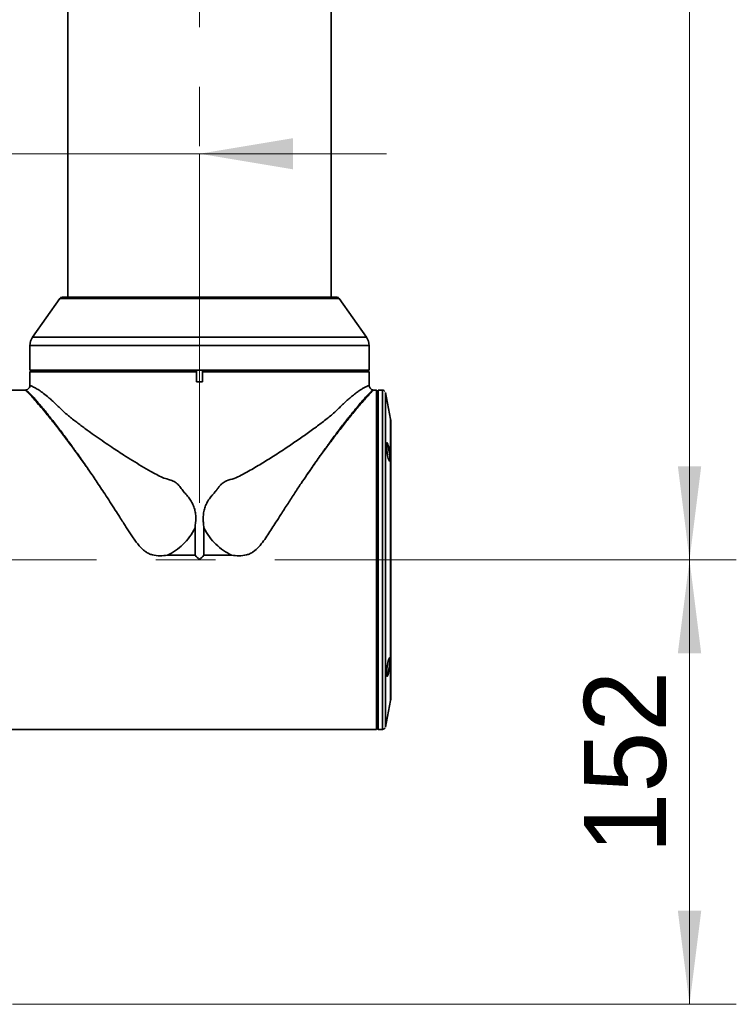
# Model space of a CAD drawing. Header units: millimetres. Extents: x 0 to 3360, y 0 to 2379.
# Tile 13 of 21: x 1471 to 1716, y 1025 to 1362. Entities that reach past the tile are written whole.
import ezdxf

# ---------------------------------------------------------------- set-up
doc = ezdxf.new("R2010")
doc.units = ezdxf.units.MM
doc.header["$LTSCALE"] = 8
doc.linetypes.add('CENTERX2', pattern=[20.32, 12.7, -2.54, 2.54, -2.54])
doc.layers.get('0').update_dxf_attribs({"lineweight": 18})
doc.layers.add('中心线层', color=6, linetype='CENTERX2', lineweight=25)
doc.layers.add('标注层', color=150, linetype='Continuous', lineweight=18)
doc.styles.add('SLDTEXTSTYLE1', font='txt')
doc.dimstyles.new('SLDDIMSTYLE0', dxfattribs={"dimtxt": 28, "dimasz": 32, "dimexe": 0, "dimexo": 0.0625, "dimgap": 7, "dimtad": 1, "dimrnd": 1e-09, "dimzin": 12, "dimdsep": 46, "dimtxsty": 'SLDTEXTSTYLE1', "dimcen": 0.09, "dimdle": 64, "dimadec": 0, "dimazin": 3, "dimtfac": 1, "dimtdec": 3, "dimtmove": 0, "dimatfit": 0, "dimfxl": 1, "dimfrac": 2, "dimtolj": 1, "dimarcsym": 0})
doc.dimstyles.new('SLDDIMSTYLE1', dxfattribs={"dimtxt": 28, "dimasz": 32, "dimexe": 0, "dimexo": 0.0625, "dimgap": 7, "dimtad": 1, "dimrnd": 1e-09, "dimzin": 12, "dimdsep": 46, "dimtxsty": 'SLDTEXTSTYLE1', "dimcen": 0.09, "dimdle": 64, "dimadec": 0, "dimazin": 3, "dimtfac": 1, "dimtdec": 3, "dimtofl": 0, "dimtmove": 0, "dimatfit": 3, "dimfxl": 1, "dimfrac": 2, "dimtolj": 1, "dimarcsym": 0})

# ---------------------------------------------------------------- blocks, each defined once
blk = doc.blocks.new('*X25')
at = {"layer": '标注层', "linetype": 'Continuous'}
for points in [[(1394.51, 1315.84), (1362.51, 1310.51), (1362.51, 1321.18)], [(1532.51, 1315.84), (1564.51, 1310.51), (1564.51, 1321.18)]]:
    blk.add_hatch(color=0, dxfattribs=at).paths.add_polyline_path(points, flags=0)
at = {"layer": '标注层', "color": 0, "linetype": 'Continuous'}
for p, q in [((1394.51, 1321.16), (1394.51, 1315.84)), ((1596.51, 1315.84), (1247.4, 1315.84)), ((1532.51, 1196.59), (1532.51, 1315.84))]:
    blk.add_line(p, q, dxfattribs=at)
at = {"layer": '标注层', "color": 0, "insert": (1274, 1336.76), "char_height": 28, "width": 106.3687, "attachment_point": 5, "style": 'SLDTEXTSTYLE1'}
blk.add_mtext('138', dxfattribs=at)
blk = doc.blocks.new('*X26')
at = {"layer": '标注层'}
for points in [[(1700.1, 1177.02), (1696.1, 1145.02), (1704.1, 1145.02)], [(1700.1, 1025.02), (1704.1, 1057.02), (1696.1, 1057.02)]]:
    blk.add_hatch(color=256, dxfattribs=at).paths.add_polyline_path(points, flags=0)
for p, q in [((1596.3, 1177.02), (1716.1, 1177.02)), ((1700.1, 1025.02), (1700.1, 1177.02)), ((1468.5, 1025.02), (1716.1, 1025.02))]:
    blk.add_line(p, q, dxfattribs=at)
at = {"layer": '标注层', "insert": (1664, 1076.58), "char_height": 28, "width": 106.0559, "attachment_point": 1, "rotation": 90, "style": 'SLDTEXTSTYLE1'}
blk.add_mtext('152', dxfattribs=at)
blk = doc.blocks.new('*X27')
at = {"layer": '标注层'}
for points in [[(1700.1, 1602.02), (1696.1, 1570.02), (1704.1, 1570.02)], [(1700.1, 1177.02), (1704.1, 1209.02), (1696.1, 1209.02)]]:
    blk.add_hatch(color=256, dxfattribs=at).paths.add_polyline_path(points, flags=0)
for p, q in [((1595.68, 1602.02), (1716.1, 1602.02)), ((1700.1, 1602.02), (1700.1, 1177.02)), ((1596.3, 1177.02), (1716.1, 1177.02))]:
    blk.add_line(p, q, dxfattribs=at)
at = {"layer": '标注层', "insert": (1664, 1365.08), "char_height": 28, "width": 112.3128, "attachment_point": 1, "rotation": 90, "style": 'SLDTEXTSTYLE1'}
blk.add_mtext('425', dxfattribs=at)

msp = doc.modelspace()

# ---------------------------------------------------------------- linework, layer by layer
at = {"color": 7, "linetype": 'Continuous', "lineweight": 35}
for p, q in [((1487.514, 1512.223), (1487.514, 1266.823)), ((1577.514, 1266.823), (1577.514, 1512.223)), ((1484.715, 1266.396), (1475.417, 1253.114)), ((1589.61, 1253.114), (1580.312, 1266.396)), ((1474.514, 1250.247), (1474.514, 1241.823)), ((1590.514, 1241.823), (1590.514, 1250.247)), ((1475.014, 1241.82), (1474.514, 1241.32)), ((1474.514, 1241.32), (1474.514, 1236.612)), ((1475.014, 1241.823), (1475.014, 1241.82)), ((1531.504, 1241.511), (1531.552, 1241.82)), ((1531.504, 1241.32), (1531.504, 1241.511)), ((1531.504, 1237.823), (1531.504, 1241.511)), ((1531.504, 1241.32), (1531.504, 1237.823)), ((1531.552, 1241.82), (1531.552, 1241.823)), ((1533.465, 1241.823), (1533.465, 1241.82)), ((1533.465, 1241.82), (1533.514, 1241.511)), ((1533.514, 1241.511), (1533.514, 1241.32)), ((1533.514, 1237.823), (1533.514, 1241.32)), ((1590.005, 1241.82), (1590.005, 1241.823)), ((1590.313, 1241.511), (1590.005, 1241.82)), ((1590.006, 1241.823), (1590.006, 1241.82)), ((1590.505, 1241.32), (1590.313, 1241.511)), ((1590.505, 1241.32), (1590.314, 1241.511)), ((1590.505, 1241.32), (1590.505, 1237.823)), ((1590.505, 1237.823), (1590.505, 1241.32)), ((1533.514, 1237.823), (1531.504, 1237.823)), ((1531.504, 1237.823), (1531.504, 1237.823)), ((1533.514, 1237.823), (1531.504, 1237.823)), ((1590.505, 1237.823), (1590.514, 1237.823)), ((1590.505, 1237.823), (1590.505, 1237.823)), ((1590.514, 1236.612), (1590.514, 1237.823)), ((1473.031, 1235.023), (1463.514, 1235.023)), ((1593.011, 1235.023), (1591.996, 1235.023)), ((1593.511, 1234.523), (1593.011, 1235.023)), ((1595.093, 1235.023), (1593.611, 1235.023)), ((1597.887, 1225.148), (1596.073, 1234.219)), ((1495.755, 1206.064), (1495.7, 1206.146)), ((1569.248, 1206.042), (1569.258, 1206.057)), ((1530.986, 1187.893), (1530.986, 1178.546)), ((1534.032, 1178.546), (1534.032, 1187.893)), ((1530.986, 1178.546), (1521.556, 1178.546)), ((1543.462, 1178.546), (1534.032, 1178.546)), ((1597.908, 1143.374), (1597.908, 1143.102)), ((1596.954, 1138.204), (1596.917, 1138.083)), ((1596.073, 1119.827), (1597.887, 1128.897)), ((1463.514, 1119.023), (1593.011, 1119.023)), ((1593.011, 1119.023), (1593.511, 1119.523)), ((1593.611, 1119.023), (1595.093, 1119.023))]:
    msp.add_line(p, q, dxfattribs=at)
at = {"color": 8, "linetype": 'Continuous', "lineweight": 35}
msp.add_line((1590.314, 1241.511), (1590.314, 1241.511), dxfattribs=at)
for points in [[(1484.715, 1266.396), (1484.726, 1266.396), (1484.992, 1266.396), (1485.609, 1266.396), (1486.574, 1266.396), (1487.879, 1266.396), (1489.514, 1266.396), (1491.468, 1266.396), (1493.726, 1266.396), (1496.27, 1266.396), (1499.084, 1266.396), (1502.144, 1266.396), (1505.43, 1266.396), (1508.916, 1266.396), (1512.576, 1266.396), (1516.385, 1266.396), (1520.312, 1266.396), (1524.33, 1266.396), (1528.409, 1266.396), (1532.518, 1266.396), (1536.627, 1266.396), (1540.705, 1266.396), (1544.723, 1266.396), (1548.651, 1266.396), (1552.459, 1266.396), (1556.119, 1266.396), (1559.605, 1266.396), (1562.89, 1266.396), (1565.95, 1266.396), (1568.762, 1266.396), (1571.307, 1266.396), (1573.564, 1266.396), (1575.517, 1266.396), (1577.151, 1266.396), (1578.455, 1266.396), (1579.419, 1266.396), (1580.036, 1266.396), (1580.301, 1266.396), (1580.312, 1266.396)], [(1475.417, 1253.114), (1475.525, 1253.114), (1475.976, 1253.114), (1476.775, 1253.114), (1477.918, 1253.114), (1479.397, 1253.114), (1481.204, 1253.114), (1483.327, 1253.114), (1485.754, 1253.114), (1488.469, 1253.114), (1491.455, 1253.114), (1494.695, 1253.114), (1498.167, 1253.114), (1501.852, 1253.114), (1505.725, 1253.114), (1509.764, 1253.114), (1513.943, 1253.114), (1518.236, 1253.114), (1522.618, 1253.114), (1527.06, 1253.114), (1531.536, 1253.114), (1536.018, 1253.114), (1540.479, 1253.114), (1544.89, 1253.114), (1549.225, 1253.114), (1553.457, 1253.114), (1557.56, 1253.114), (1561.508, 1253.114), (1565.278, 1253.114), (1568.846, 1253.114), (1572.189, 1253.114), (1575.289, 1253.114), (1578.124, 1253.114), (1580.678, 1253.114), (1582.935, 1253.114), (1584.882, 1253.114), (1586.505, 1253.114), (1587.796, 1253.114), (1588.746, 1253.114), (1589.349, 1253.114), (1589.601, 1253.114), (1589.61, 1253.114)], [(1474.514, 1250.247), (1474.623, 1250.247), (1475.081, 1250.247), (1475.893, 1250.247), (1477.053, 1250.247), (1478.556, 1250.247), (1480.392, 1250.247), (1482.549, 1250.247), (1485.014, 1250.247), (1487.772, 1250.247), (1490.805, 1250.247), (1494.096, 1250.247), (1497.624, 1250.247), (1501.366, 1250.247), (1505.301, 1250.247), (1509.404, 1250.247), (1513.649, 1250.247), (1518.01, 1250.247), (1522.461, 1250.247), (1526.974, 1250.247), (1531.521, 1250.247), (1536.074, 1250.247), (1540.605, 1250.247), (1545.086, 1250.247), (1549.489, 1250.247), (1553.789, 1250.247), (1557.956, 1250.247), (1561.967, 1250.247), (1565.797, 1250.247), (1569.421, 1250.247), (1572.818, 1250.247), (1575.966, 1250.247), (1578.846, 1250.247), (1581.441, 1250.247), (1583.734, 1250.247), (1585.711, 1250.247), (1587.36, 1250.247), (1588.671, 1250.247), (1589.636, 1250.247), (1590.248, 1250.247), (1590.505, 1250.247), (1590.514, 1250.247)], [(1595.093, 1119.023), (1595.092, 1119.202), (1595.092, 1119.737), (1595.092, 1120.625), (1595.091, 1121.862), (1595.091, 1123.438), (1595.09, 1125.344), (1595.09, 1127.57), (1595.09, 1130.1), (1595.089, 1132.919), (1595.089, 1136.011), (1595.089, 1139.355), (1595.089, 1142.931), (1595.088, 1146.718), (1595.088, 1150.691), (1595.088, 1154.827), (1595.088, 1159.1), (1595.088, 1163.483), (1595.088, 1167.95), (1595.088, 1172.472), (1595.088, 1177.023), (1595.088, 1181.573), (1595.088, 1186.096), (1595.088, 1190.563), (1595.088, 1194.946), (1595.088, 1199.218), (1595.088, 1203.354), (1595.088, 1207.328), (1595.089, 1211.114), (1595.089, 1214.691), (1595.089, 1218.035), (1595.089, 1221.126), (1595.09, 1223.946), (1595.09, 1226.476), (1595.09, 1228.701), (1595.091, 1230.608), (1595.091, 1232.184), (1595.092, 1233.42), (1595.092, 1234.309), (1595.092, 1234.844), (1595.093, 1235.023)]]:
    msp.add_lwpolyline(points, dxfattribs=at)
at = {"color": 7, "linetype": 'Continuous', "lineweight": 35}
for points in [[(1485.534, 1266.823), (1485.713, 1266.823), (1486.249, 1266.823), (1487.136, 1266.823), (1488.369, 1266.823), (1489.937, 1266.823), (1491.83, 1266.823), (1494.033, 1266.823), (1496.528, 1266.823), (1499.297, 1266.823), (1502.319, 1266.823), (1505.571, 1266.823), (1509.027, 1266.823), (1512.663, 1266.823), (1516.449, 1266.823), (1520.358, 1266.823), (1524.36, 1266.823), (1528.423, 1266.823), (1532.517, 1266.823), (1536.612, 1266.823), (1540.675, 1266.823), (1544.677, 1266.823), (1548.585, 1266.823), (1552.371, 1266.823), (1556.007, 1266.823), (1559.463, 1266.823), (1562.714, 1266.823), (1565.736, 1266.823), (1568.504, 1266.823), (1570.999, 1266.823), (1573.201, 1266.823), (1575.093, 1266.823), (1576.661, 1266.823), (1577.893, 1266.823), (1578.78, 1266.823), (1579.314, 1266.823), (1579.493, 1266.823), (1579.314, 1266.823), (1578.778, 1266.823), (1577.891, 1266.823), (1576.658, 1266.823), (1575.09, 1266.823), (1573.197, 1266.823), (1570.994, 1266.823), (1568.499, 1266.823), (1565.73, 1266.823), (1562.708, 1266.823), (1559.457, 1266.823), (1556, 1266.823), (1552.364, 1266.823), (1548.578, 1266.823), (1544.669, 1266.823), (1540.667, 1266.823), (1536.604, 1266.823), (1532.51, 1266.823), (1528.415, 1266.823), (1524.352, 1266.823), (1520.351, 1266.823), (1516.442, 1266.823), (1512.656, 1266.823), (1509.02, 1266.823), (1505.564, 1266.823), (1502.313, 1266.823), (1499.291, 1266.823), (1496.523, 1266.823), (1494.028, 1266.823), (1491.826, 1266.823), (1489.934, 1266.823), (1488.366, 1266.823), (1487.134, 1266.823), (1486.247, 1266.823), (1485.713, 1266.823), (1485.534, 1266.823)], [(1487.514, 1266.823), (1487.557, 1266.823), (1487.909, 1266.823), (1488.61, 1266.823), (1489.654, 1266.823), (1491.033, 1266.823), (1492.738, 1266.823), (1494.753, 1266.823), (1497.064, 1266.823), (1499.653, 1266.823), (1502.499, 1266.823), (1505.579, 1266.823), (1508.871, 1266.823), (1512.347, 1266.823), (1515.981, 1266.823), (1519.745, 1266.823), (1523.609, 1266.823), (1527.542, 1266.823), (1531.514, 1266.823), (1535.494, 1266.823), (1539.451, 1266.823), (1543.353, 1266.823), (1547.171, 1266.823), (1550.874, 1266.823), (1554.433, 1266.823), (1557.821, 1266.823), (1561.01, 1266.823), (1563.977, 1266.823), (1566.697, 1266.823), (1569.15, 1266.823), (1571.316, 1266.823), (1573.178, 1266.823), (1574.722, 1266.823), (1575.936, 1266.823), (1576.81, 1266.823), (1577.337, 1266.823), (1577.514, 1266.823)], [(1474.514, 1241.823), (1474.692, 1241.823), (1475.227, 1241.823), (1476.115, 1241.823), (1477.351, 1241.823), (1478.927, 1241.823), (1480.833, 1241.823), (1483.058, 1241.823), (1485.588, 1241.823), (1488.407, 1241.823), (1491.498, 1241.823), (1494.842, 1241.823), (1498.418, 1241.823), (1502.204, 1241.823), (1506.178, 1241.823), (1510.313, 1241.823), (1514.586, 1241.823), (1518.969, 1241.823), (1523.435, 1241.823), (1527.958, 1241.823), (1532.509, 1241.823), (1537.059, 1241.823), (1541.582, 1241.823), (1546.049, 1241.823), (1550.432, 1241.823), (1554.705, 1241.823), (1558.841, 1241.823), (1562.814, 1241.823), (1566.601, 1241.823), (1570.178, 1241.823), (1573.522, 1241.823), (1576.614, 1241.823), (1579.434, 1241.823), (1581.964, 1241.823), (1584.19, 1241.823), (1586.097, 1241.823), (1587.673, 1241.823), (1588.91, 1241.823), (1589.799, 1241.823), (1590.334, 1241.823), (1590.514, 1241.823)], [(1474.514, 1241.32), (1474.664, 1241.32), (1475.165, 1241.32), (1476.015, 1241.32), (1477.208, 1241.32), (1478.736, 1241.32), (1480.592, 1241.32), (1482.763, 1241.32), (1485.236, 1241.32), (1487.996, 1241.32), (1491.027, 1241.32), (1494.31, 1241.32), (1497.825, 1241.32), (1501.55, 1241.32), (1505.464, 1241.32), (1509.542, 1241.32), (1513.76, 1241.32), (1518.091, 1241.32), (1522.51, 1241.32), (1526.99, 1241.32), (1531.504, 1241.32)], [(1475.014, 1241.82), (1475.078, 1241.82), (1475.473, 1241.82), (1476.228, 1241.82), (1477.336, 1241.82), (1478.791, 1241.82), (1480.583, 1241.82), (1482.702, 1241.82), (1485.134, 1241.82), (1487.865, 1241.82), (1490.875, 1241.82), (1494.148, 1241.82), (1497.661, 1241.82), (1501.394, 1241.82), (1505.323, 1241.82), (1509.422, 1241.82), (1513.666, 1241.82), (1518.029, 1241.82), (1522.483, 1241.82), (1527, 1241.82), (1531.552, 1241.82)], [(1533.465, 1241.82), (1538.11, 1241.82), (1542.717, 1241.82), (1547.258, 1241.82), (1551.702, 1241.82), (1556.021, 1241.82), (1560.186, 1241.82), (1564.169, 1241.82), (1567.946, 1241.82), (1571.491, 1241.82), (1574.78, 1241.82), (1577.793, 1241.82), (1580.51, 1241.82), (1582.912, 1241.82), (1584.985, 1241.82), (1586.714, 1241.82), (1588.088, 1241.82), (1589.099, 1241.82), (1589.74, 1241.82), (1590.005, 1241.82)], [(1533.514, 1241.32), (1538.194, 1241.32), (1542.837, 1241.32), (1547.413, 1241.32), (1551.891, 1241.32), (1556.243, 1241.32), (1560.439, 1241.32), (1564.454, 1241.32), (1568.259, 1241.32), (1571.831, 1241.32), (1575.146, 1241.32), (1578.183, 1241.32), (1580.921, 1241.32), (1583.343, 1241.32), (1585.433, 1241.32), (1587.178, 1241.32), (1588.565, 1241.32), (1589.586, 1241.32), (1590.234, 1241.32), (1590.505, 1241.32)], [(1593.011, 1119.023), (1593.01, 1119.202), (1593.01, 1119.737), (1593.009, 1120.625), (1593.009, 1121.862), (1593.009, 1123.438), (1593.008, 1125.344), (1593.008, 1127.57), (1593.008, 1130.1), (1593.007, 1132.919), (1593.007, 1136.011), (1593.007, 1139.355), (1593.007, 1142.931), (1593.006, 1146.718), (1593.006, 1150.691), (1593.006, 1154.827), (1593.006, 1159.1), (1593.006, 1163.483), (1593.006, 1167.95), (1593.006, 1172.472), (1593.006, 1177.023), (1593.006, 1181.573), (1593.006, 1186.096), (1593.006, 1190.563), (1593.006, 1194.946), (1593.006, 1199.218), (1593.006, 1203.354), (1593.006, 1207.328), (1593.007, 1211.114), (1593.007, 1214.691), (1593.007, 1218.035), (1593.007, 1221.126), (1593.008, 1223.946), (1593.008, 1226.476), (1593.008, 1228.701), (1593.009, 1230.608), (1593.009, 1232.184), (1593.009, 1233.42), (1593.01, 1234.309), (1593.01, 1234.844), (1593.011, 1235.023)], [(1593.506, 1177.023), (1593.506, 1181.534), (1593.506, 1186.018), (1593.506, 1190.446), (1593.506, 1194.791), (1593.506, 1199.027), (1593.506, 1203.127), (1593.506, 1207.067), (1593.507, 1210.821), (1593.507, 1214.366), (1593.507, 1217.681), (1593.507, 1220.746), (1593.508, 1223.541), (1593.508, 1226.05), (1593.508, 1228.256), (1593.509, 1230.146), (1593.509, 1231.709), (1593.509, 1232.934), (1593.51, 1233.815), (1593.51, 1234.346), (1593.511, 1234.523)], [(1596.07, 1217.55), (1596.07, 1220.592), (1596.07, 1223.365), (1596.071, 1225.852), (1596.071, 1228.039), (1596.071, 1229.91), (1596.072, 1231.456), (1596.072, 1232.666), (1596.073, 1233.533), (1596.073, 1234.052), (1596.073, 1234.219)], [(1597.888, 1129.865), (1597.888, 1129.222), (1597.888, 1128.919), (1597.887, 1128.973), (1597.887, 1129.381), (1597.886, 1130.143), (1597.886, 1131.252), (1597.886, 1132.699), (1597.886, 1134.475), (1597.885, 1136.566), (1597.885, 1138.956), (1597.885, 1141.628), (1597.884, 1144.562), (1597.884, 1147.736), (1597.884, 1151.128), (1597.884, 1154.711), (1597.884, 1158.459), (1597.884, 1162.345), (1597.883, 1166.339), (1597.883, 1170.412), (1597.883, 1174.535), (1597.883, 1178.675), (1597.883, 1182.804), (1597.883, 1186.89), (1597.884, 1190.902), (1597.884, 1194.812), (1597.884, 1198.59), (1597.884, 1202.209), (1597.884, 1205.641), (1597.884, 1208.861), (1597.885, 1211.846), (1597.885, 1214.572), (1597.885, 1217.021), (1597.885, 1219.174), (1597.886, 1221.014), (1597.886, 1222.529), (1597.886, 1223.707), (1597.887, 1224.539), (1597.887, 1225.019), (1597.887, 1225.148)], [(1596.073, 1119.827), (1596.073, 1119.827), (1596.073, 1120.012), (1596.072, 1120.55), (1596.072, 1121.435), (1596.072, 1122.663), (1596.071, 1124.226), (1596.071, 1126.115), (1596.071, 1128.317), (1596.07, 1130.82), (1596.07, 1133.608), (1596.07, 1136.663), (1596.07, 1139.967), (1596.069, 1143.5), (1596.069, 1147.239), (1596.069, 1151.162), (1596.069, 1155.244), (1596.069, 1159.461), (1596.069, 1163.786), (1596.068, 1168.192), (1596.068, 1172.653), (1596.068, 1177.141), (1596.068, 1181.628), (1596.068, 1186.087), (1596.069, 1190.49), (1596.069, 1194.81), (1596.069, 1199.02), (1596.069, 1203.095), (1596.069, 1207.009), (1596.069, 1210.738), (1596.07, 1214.259), (1596.07, 1217.55)], [(1593.511, 1119.523), (1593.51, 1119.7), (1593.51, 1120.231), (1593.509, 1121.112), (1593.509, 1122.337), (1593.509, 1123.9), (1593.508, 1125.79), (1593.508, 1127.996), (1593.508, 1130.504), (1593.507, 1133.3), (1593.507, 1136.364), (1593.507, 1139.68), (1593.507, 1143.225), (1593.506, 1146.979), (1593.506, 1150.918), (1593.506, 1155.019), (1593.506, 1159.254), (1593.506, 1163.6), (1593.506, 1168.028), (1593.506, 1172.511), (1593.506, 1177.023)]]:
    msp.add_lwpolyline(points, dxfattribs=at)
for centre, radius, start, end in [((1485.534, 1265.823), 1, 90, 145.00798), ((1579.493, 1265.823), 1, 34.99202, 90), ((1479.514, 1250.247), 5, 145.00798, 180), ((1585.514, 1250.247), 5, 0, 34.99202)]:
    msp.add_arc(centre, radius, start, end, dxfattribs=at)
for major_axis, ratio, start_param, end_param in [((58, -58), 0.0000423, 4.6860847, 4.7123468), ((58, 58), 0.0000422, 1.5445766, 1.5708386)]:
    msp.add_ellipse((1532.514, 1177.023), major_axis=major_axis, ratio=ratio, start_param=start_param, end_param=end_param, dxfattribs=at)
for points, knots in [([(1474.514, 1236.612), (1474.47, 1236.394), (1474.385, 1235.962), (1474.001, 1235.472), (1473.538, 1235.147), (1473.203, 1235.065), (1473.034, 1235.024)], [0, 0, 0, 0, 0.6624689, 1.3069731, 1.8159765, 2.3359511, 2.3359511, 2.3359511, 2.3359511]), ([(1474.514, 1236.612), (1474.533, 1236.605), (1474.571, 1236.589), (1474.883, 1236.467), (1475.374, 1236.256), (1476.14, 1235.88), (1477.227, 1235.257), (1478.726, 1234.247), (1480.134, 1233.148), (1481.308, 1232.153), (1482.161, 1231.4), (1483.054, 1230.584), (1483.981, 1229.706), (1484.943, 1228.778), (1485.913, 1227.776), (1486.941, 1226.852), (1488.126, 1225.878), (1489.433, 1224.846), (1490.842, 1223.765), (1492.236, 1222.718), (1493.68, 1221.652), (1495.525, 1220.315), (1497.807, 1218.699), (1500.461, 1216.872), (1503.39, 1214.901), (1506.4, 1212.939), (1509.598, 1210.931), (1512.679, 1209.062), (1515.454, 1207.433), (1517.857, 1206.151), (1519.808, 1205.072), (1521.743, 1204.574), (1523.49, 1204.001), (1524.915, 1203.06), (1526.046, 1201.778), (1527.011, 1200.367), (1528.178, 1199.111), (1529.217, 1197.748), (1530.123, 1196.287), (1530.786, 1194.696), (1531.153, 1193.012), (1531.309, 1190.729), (1531.115, 1189.025), (1530.986, 1187.893)], [0, 0, 0, 0, 2.4463773, 4.8797807, 7.4087271, 9.7309096, 13.0312419, 16.2218141, 19.4280748, 20.792784, 22.172955, 23.5701379, 24.9620797, 26.3627322, 27.7796637, 29.1487495, 30.5258482, 32.352648, 33.9880042, 35.5501081, 37.1646607, 38.8317045, 41.5672393, 44.3475141, 46.8637071, 50.1431361, 52.8616509, 55.6176557, 58.3537321, 60.079094, 61.6789948, 63.2468647, 64.460055, 65.6823822, 66.9047028, 68.1391105, 69.3744247, 70.6047729, 71.8369144, 73.0764684, 74.3035694, 75.5424386, 77.9965386, 77.9965386, 77.9965386, 77.9965386]), ([(1534.032, 1187.893), (1533.956, 1188.497), (1533.811, 1189.645), (1533.755, 1191.38), (1533.872, 1193.081), (1534.256, 1194.774), (1534.939, 1196.371), (1535.698, 1197.581), (1536.385, 1198.507), (1536.797, 1199.02), (1537.106, 1199.388), (1537.293, 1199.607), (1537.567, 1199.925), (1537.815, 1200.211), (1538, 1200.425), (1538.047, 1200.479), (1538.058, 1200.493), (1538.061, 1200.496), (1538.062, 1200.497), (1538.062, 1200.497), (1538.062, 1200.497), (1538.062, 1200.497), (1538.329, 1200.763), (1538.74, 1201.417), (1539.423, 1202.329), (1540.384, 1203.252), (1541.971, 1204.285), (1544.388, 1204.654), (1546.844, 1205.982), (1549.965, 1207.646), (1553.649, 1209.843), (1558.018, 1212.543), (1562.172, 1215.254), (1566.155, 1217.959), (1569.216, 1220.111), (1571.595, 1221.837), (1573.295, 1223.098), (1574.936, 1224.34), (1576.512, 1225.574), (1578.049, 1226.804), (1579.456, 1228.135), (1580.791, 1229.477), (1582.091, 1230.7), (1583.324, 1231.816), (1584.583, 1232.896), (1585.836, 1233.892), (1587.031, 1234.751), (1588.078, 1235.419), (1589.041, 1235.964), (1589.849, 1236.348), (1590.409, 1236.571), (1590.479, 1236.599), (1590.514, 1236.612)], [0, 0, 0, 0, 1.31495, 2.4959361, 3.7426483, 4.986241, 6.2248699, 7.4727274, 8.0626371, 8.7153053, 8.894854, 9.1021856, 9.3373163, 9.8032764, 9.9201581, 9.9495727, 9.9570236, 9.9589326, 9.959438, 9.9595734, 9.959614, 9.9596294, 9.959637, 10.7713721, 11.6166101, 12.422139, 13.6514599, 15.6631507, 17.6760983, 19.7622441, 23.5357115, 27.320345, 31.5855739, 35.2779556, 39.1278092, 41.1277599, 43.0501644, 44.8750364, 46.8747324, 48.7999681, 50.7273515, 52.6708684, 54.6144174, 56.5720819, 58.4977371, 60.9188459, 63.3509194, 65.7267, 68.2099468, 71.3835349, 74.7266003, 78.0114967, 78.0114967, 78.0114967, 78.0114967]), ([(1591.994, 1235.024), (1591.78, 1235.081), (1591.357, 1235.195), (1590.894, 1235.611), (1590.605, 1236.099), (1590.544, 1236.44), (1590.514, 1236.612)], [0, 0, 0, 0, 0.6578848, 1.3026967, 1.8119178, 2.3359354, 2.3359354, 2.3359354, 2.3359354]), ([(1495.7, 1206.146), (1494.968, 1207.205), (1493.58, 1209.216), (1491.509, 1212.127), (1489.533, 1214.854), (1487.516, 1217.571), (1485.564, 1220.143), (1483.687, 1222.564), (1481.983, 1224.712), (1480.191, 1226.923), (1478.363, 1229.124), (1476.585, 1231.199), (1475.108, 1232.873), (1473.982, 1234.106), (1473.201, 1234.882), (1473.087, 1234.975), (1473.031, 1235.02)], [0, 0, 0, 0, 2.4236457, 4.5970169, 6.9679155, 9.1962027, 11.6687453, 14.0251344, 16.2664816, 18.3940827, 21.4994475, 24.553385, 27.5891141, 30.6717823, 33.7992873, 36.749746, 36.749746, 36.749746, 36.749746]), ([(1473.034, 1235.024), (1473.036, 1235.023), (1473.04, 1235.021), (1473.07, 1235.01), (1473.085, 1235.004)], [0, 0, 0, 0, 0.027863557, 0.054990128, 0.054990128, 0.054990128, 0.054990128]), ([(1473.085, 1235.004), (1473.133, 1234.973), (1473.243, 1234.901), (1473.597, 1234.653), (1474.046, 1234.292), (1474.52, 1233.859), (1475.066, 1233.31), (1475.639, 1232.692), (1476.284, 1231.969), (1477.048, 1231.088), (1477.858, 1230.131), (1478.678, 1229.143), (1479.478, 1228.166), (1480.406, 1227.018), (1481.46, 1225.695), (1482.635, 1224.199), (1483.931, 1222.524), (1485.258, 1220.781), (1486.559, 1219.045), (1487.836, 1217.318), (1489.076, 1215.617), (1490.355, 1213.84), (1491.683, 1211.971), (1493.064, 1209.998), (1494.402, 1208.059), (1495.267, 1206.783), (1495.7, 1206.146)], [0, 0, 0, 0, 1.3980397, 3.2388047, 4.6065494, 6.0879232, 7.5130372, 8.9822461, 10.2199922, 11.7571642, 13.6017703, 14.6830126, 15.9922213, 17.5342705, 19.0133933, 20.6795489, 22.5366941, 24.3015465, 25.9016124, 27.5117282, 29.0692014, 30.4359617, 32.1142739, 33.7791111, 35.2650707, 36.7496203, 36.7496203, 36.7496203, 36.7496203]), ([(1591.996, 1235.02), (1591.997, 1235.021), (1592.087, 1235.102), (1591.745, 1234.812), (1591.044, 1234.103), (1589.978, 1232.939), (1588.771, 1231.579), (1587.523, 1230.134), (1586.111, 1228.466), (1584.704, 1226.765), (1583.321, 1225.06), (1582, 1223.406), (1580.566, 1221.578), (1579.019, 1219.569), (1577.104, 1217.037), (1574.8, 1213.919), (1572.089, 1210.148), (1570.214, 1207.438), (1569.258, 1206.057)], [0, 0, 0, 0, 0.0313713, 3.0150477, 6.1488819, 9.2369174, 11.5392171, 13.8415993, 16.0939335, 18.4465805, 20.1356343, 21.9006617, 23.7423499, 25.6613035, 27.6580682, 30.6496687, 33.7019687, 36.8693839, 36.8693839, 36.8693839, 36.8693839]), ([(1569.258, 1206.057), (1569.885, 1206.98), (1571.235, 1208.968), (1572.766, 1211.162), (1573.875, 1212.731), (1574.488, 1213.593), (1575.116, 1214.469), (1575.756, 1215.357), (1576.409, 1216.256), (1577.539, 1217.802), (1579.015, 1219.791), (1580.695, 1222.008), (1581.874, 1223.537), (1582.661, 1224.547), (1583.149, 1225.169), (1583.568, 1225.7), (1583.922, 1226.147), (1584.215, 1226.515), (1584.743, 1227.175), (1585.453, 1228.055), (1586.282, 1229.067), (1587.121, 1230.078), (1587.941, 1231.047), (1588.71, 1231.935), (1589.399, 1232.709), (1590.055, 1233.414), (1590.699, 1234.045), (1591.277, 1234.542), (1591.743, 1234.875), (1591.88, 1234.964), (1591.942, 1235.004)], [0, 0, 0, 0, 2.1541823, 4.640399, 5.3454619, 6.07249, 6.8212564, 7.5915153, 8.3829996, 9.1954203, 11.7415098, 13.9201966, 15.7392921, 16.5165102, 17.2067169, 17.8107696, 18.3294379, 18.7634019, 19.1132355, 20.7082212, 22.0594216, 23.1720839, 25.0247467, 26.5677801, 27.8092662, 29.5458732, 31.3281807, 33.1110859, 35.1535608, 36.8617252, 36.8617252, 36.8617252, 36.8617252]), ([(1591.942, 1235.004), (1591.957, 1235.01), (1591.987, 1235.021), (1591.991, 1235.023), (1591.994, 1235.024)], [0, 0, 0, 0, 0.027250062, 0.055240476, 0.055240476, 0.055240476, 0.055240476]), ([(1593.609, 1218.12), (1593.609, 1219.838), (1593.609, 1223.274), (1593.61, 1227.447), (1593.611, 1230.813), (1593.611, 1233.225), (1593.612, 1234.745), (1593.612, 1234.926), (1593.612, 1235.015)], [0, 0, 0, 0, 2.8233183, 5.6466351, 8.4699531, 11.2932701, 14.116588, 16.8953499, 16.8953499, 16.8953499, 16.8953499]), ([(1595.938, 1234.547), (1595.931, 1234.561), (1595.88, 1234.668), (1595.703, 1234.829), (1595.42, 1234.995), (1595.199, 1235.009), (1595.092, 1235.016)], [0, 0, 0, 0, 0.0463233, 0.3571888, 0.696541, 1.0148585, 1.0148585, 1.0148585, 1.0148585]), ([(1597.902, 1210.944), (1597.902, 1212.362), (1597.903, 1215.198), (1597.903, 1218.643), (1597.904, 1221.418), (1597.904, 1223.419), (1597.905, 1224.643), (1597.905, 1225.002), (1597.906, 1224.775), (1597.906, 1224.142), (1597.906, 1223.954)], [0, 0, 0, 0, 2.0070761, 4.0141514, 6.0212268, 8.0283024, 10.0353783, 12.0424539, 14.0495295, 14.8921315, 14.8921315, 14.8921315, 14.8921315]), ([(1593.612, 1119.031), (1593.612, 1119.028), (1593.612, 1118.863), (1593.612, 1119.445), (1593.611, 1120.85), (1593.611, 1123.336), (1593.61, 1126.709), (1593.609, 1130.951), (1593.609, 1135.978), (1593.609, 1141.709), (1593.608, 1148.044), (1593.608, 1154.875), (1593.608, 1162.085), (1593.608, 1169.55), (1593.608, 1177.143), (1593.608, 1184.734), (1593.608, 1192.193), (1593.608, 1199.395), (1593.608, 1206.201), (1593.609, 1212.559), (1593.609, 1216.266), (1593.609, 1218.12)], [0, 0, 0, 0, 0.0868124, 5.5877899, 11.0887677, 16.5897436, 22.0907242, 27.5916999, 33.0926748, 38.5936561, 44.0946313, 49.5956089, 55.0965852, 60.5975623, 66.0985399, 71.5995175, 77.1004946, 82.6014725, 88.1024496, 93.6034263, 99.1044033, 99.1044033, 99.1044033, 99.1044033]), ([(1596.47, 1216.133), (1596.472, 1216.273), (1596.477, 1216.552), (1596.525, 1216.937), (1596.637, 1217.141), (1596.841, 1216.884), (1597.084, 1216.182), (1597.333, 1215.139), (1597.551, 1213.902), (1597.676, 1212.859), (1597.731, 1212.112), (1597.736, 1211.798), (1597.738, 1211.641)], [0, 0, 0, 0, 0.4119464, 0.8244525, 1.6428923, 2.4612906, 3.2799862, 4.0991541, 4.9190407, 5.7390385, 6.1502629, 6.5647939, 6.5647939, 6.5647939, 6.5647939]), ([(1597.738, 1211.641), (1597.736, 1211.501), (1597.731, 1211.221), (1597.676, 1210.837), (1597.552, 1210.633), (1597.334, 1210.888), (1597.085, 1211.587), (1596.842, 1212.631), (1596.638, 1213.871), (1596.525, 1214.915), (1596.477, 1215.663), (1596.472, 1215.976), (1596.47, 1216.133)], [0, 0, 0, 0, 0.4127542, 0.8263344, 1.6465718, 2.4668525, 3.2874386, 4.1084512, 4.9301374, 5.751901, 6.1659948, 6.5795939, 6.5795939, 6.5795939, 6.5795939]), ([(1596.515, 1216.866), (1596.517, 1216.867), (1596.568, 1216.905), (1596.714, 1216.684), (1596.954, 1216.04), (1597.203, 1215.047), (1597.421, 1213.88), (1597.546, 1212.893), (1597.6, 1212.187), (1597.605, 1211.89), (1597.608, 1211.743)], [0, 0, 0, 0, 0.0197604, 0.9028894, 1.78521, 2.666951, 3.548224, 4.4292751, 4.8773826, 5.3175522, 5.3175522, 5.3175522, 5.3175522]), ([(1597.608, 1211.743), (1597.605, 1211.612), (1597.599, 1211.349), (1597.548, 1210.975), (1597.466, 1210.913), (1597.412, 1210.872)], [0, 0, 0, 0, 0.23166748, 0.46711248, 0.92200743, 0.92200743, 0.92200743, 0.92200743]), ([(1597.905, 1129.158), (1597.905, 1129.155), (1597.905, 1129.018), (1597.905, 1129.499), (1597.904, 1130.659), (1597.904, 1132.711), (1597.903, 1135.494), (1597.903, 1138.995), (1597.902, 1143.145), (1597.902, 1147.876), (1597.902, 1153.104), (1597.901, 1158.742), (1597.901, 1164.693), (1597.901, 1170.855), (1597.901, 1177.122), (1597.901, 1183.388), (1597.901, 1189.544), (1597.901, 1195.489), (1597.902, 1201.107), (1597.902, 1206.354), (1597.902, 1209.414), (1597.902, 1210.944)], [0, 0, 0, 0, 0.0807914, 4.6207594, 9.1607279, 13.7006939, 18.2406642, 22.7806312, 27.3205982, 31.8605656, 36.4005339, 40.9405025, 45.4804707, 50.0204378, 54.5604066, 59.1003738, 63.6403416, 68.1803091, 72.720277, 77.260246, 81.8002136, 81.8002136, 81.8002136, 81.8002136]), ([(1521.556, 1178.546), (1520.7, 1178.459), (1518.991, 1178.284), (1516.826, 1178.501), (1515.201, 1179.082), (1514.084, 1179.735), (1513.082, 1180.552), (1512.1, 1181.558), (1511.114, 1182.751), (1510.101, 1184.127), (1509.132, 1185.537), (1508.202, 1186.945), (1507.288, 1188.365), (1506.308, 1189.909), (1505.102, 1191.817), (1503.609, 1194.169), (1501.925, 1196.789), (1500.244, 1199.368), (1498.673, 1201.746), (1497.188, 1203.965), (1496.226, 1205.375), (1495.755, 1206.064)], [0, 0, 0, 0, 2.5058747, 5.0072964, 6.2555744, 7.5128, 8.7638125, 10.0154903, 11.6103181, 13.2834842, 15.0157951, 16.630744, 18.2455906, 20.0004727, 22.0483916, 24.9632543, 28.3506561, 31.48024, 34.4083842, 37.2139684, 39.897015, 39.897015, 39.897015, 39.897015]), ([(1543.462, 1178.546), (1544.316, 1178.459), (1546.024, 1178.284), (1548.185, 1178.5), (1549.807, 1179.078), (1551.294, 1179.944), (1552.862, 1181.434), (1554.449, 1183.453), (1555.91, 1185.562), (1557.307, 1187.699), (1558.772, 1190.006), (1560.596, 1192.895), (1562.748, 1196.262), (1565.06, 1199.808), (1567.215, 1203.057), (1568.584, 1205.067), (1569.248, 1206.042)], [0, 0, 0, 0, 2.5040684, 5.0023812, 6.2482485, 7.5021676, 9.9924137, 12.5004039, 15.0075836, 17.5122996, 20.0184247, 23.0973433, 27.6960342, 32.0670886, 36.0841001, 39.8695167, 39.8695167, 39.8695167, 39.8695167]), ([(1521.556, 1178.546), (1522.493, 1179.061), (1524.399, 1180.108), (1526.942, 1182.255), (1529.248, 1184.824), (1530.399, 1186.857), (1530.986, 1187.893)], [0, 0, 0, 0, 3.2041426, 6.5120325, 9.9403911, 13.5043872, 13.5043872, 13.5043872, 13.5043872]), ([(1534.032, 1187.893), (1534.615, 1186.861), (1535.762, 1184.835), (1538.062, 1182.268), (1540.608, 1180.115), (1542.519, 1179.064), (1543.462, 1178.546)], [0, 0, 0, 0, 3.5478002, 6.9707036, 10.2840005, 13.5044133, 13.5044133, 13.5044133, 13.5044133]), ([(1596.47, 1138.074), (1596.472, 1138.237), (1596.477, 1138.563), (1596.516, 1139.151), (1596.576, 1139.778), (1596.658, 1140.429), (1596.758, 1141.07), (1596.909, 1141.89), (1597.037, 1142.37), (1597.123, 1142.69)], [0, 0, 0, 0, 0.5835264, 1.1678979, 1.751815, 2.3367382, 2.9224449, 3.5064219, 4.6735535, 4.6735535, 4.6735535, 4.6735535]), ([(1597.339, 1143.25), (1597.371, 1143.284), (1597.472, 1143.396), (1597.579, 1143.112), (1597.625, 1142.436), (1597.564, 1141.419), (1597.413, 1140.262), (1597.197, 1139.101), (1597.035, 1138.503), (1596.954, 1138.204)], [0, 0, 0, 0, 0.3766265, 1.2053687, 2.0342849, 2.8627253, 3.6911039, 4.5196675, 5.3511414, 5.3511414, 5.3511414, 5.3511414]), ([(1597.738, 1142.548), (1597.736, 1142.385), (1597.73, 1142.06), (1597.686, 1141.472), (1597.619, 1140.846), (1597.53, 1140.198), (1597.423, 1139.557), (1597.264, 1138.738), (1597.134, 1138.256), (1597.048, 1137.936)], [0, 0, 0, 0, 0.5835008, 1.1682792, 1.7507393, 2.3374762, 2.9188983, 3.5075105, 4.6750263, 4.6750263, 4.6750263, 4.6750263]), ([(1597.123, 1142.69), (1597.202, 1142.919), (1597.361, 1143.378), (1597.564, 1143.549), (1597.709, 1143.31), (1597.729, 1142.802), (1597.738, 1142.548)], [0, 0, 0, 0, 0.4777307, 0.9553561, 1.4326752, 1.9097035, 1.9097035, 1.9097035, 1.9097035]), ([(1597.048, 1137.936), (1596.97, 1137.706), (1596.815, 1137.245), (1596.626, 1137.073), (1596.495, 1137.312), (1596.478, 1137.82), (1596.47, 1138.074)], [0, 0, 0, 0, 0.4736378, 0.9472017, 1.4204602, 1.8934706, 1.8934706, 1.8934706, 1.8934706]), ([(1596.917, 1138.083), (1596.836, 1137.853), (1596.685, 1137.42), (1596.572, 1137.373), (1596.52, 1137.352)], [0, 0, 0, 0, 0.4542269, 0.8543549, 0.8543549, 0.8543549, 0.8543549]), ([(1595.094, 1119.023), (1595.224, 1119.038), (1595.452, 1119.063), (1595.718, 1119.23), (1595.88, 1119.39), (1595.942, 1119.502), (1595.966, 1119.544)], [0, 0, 0, 0, 0.3889417, 0.6796247, 0.9225582, 1.0660876, 1.0660876, 1.0660876, 1.0660876])]:
    msp.add_open_spline(points, degree=3, knots=knots, dxfattribs=at)
at = {"layer": '中心线层', "linetype": 'CENTERX2', "lineweight": 18}
for p, q in [((1532.514, 1196.531), (1532.514, 1582.514)), ((1532.509, 1221.823), (1532.509, 1257.823)), ((1395.706, 1177.023), (1596.295, 1177.023))]:
    msp.add_line(p, q, dxfattribs=at)

# ---------------------------------------------------------------- dimensions: what is measured, and where the dimension line sits
at = {"layer": '标注层'}
for base, p1, p2, angle, dimstyle, picture, middle in [((1700.099, 1177.023), (1595.681, 1602.023), (1596.295, 1177.023), 270, 'SLDDIMSTYLE1', '*X27', (1700.099, 1389.523)), ((1394.514, 1315.843), (1532.514, 1196.531), (1394.514, 1321.224), 0, 'SLDDIMSTYLE0', '*X25', (1273.996, 1336.764)), ((1700.099, 1177.023), (1468.505, 1025.023), (1596.295, 1177.023), 270, 'SLDDIMSTYLE1', '*X26', (1700.099, 1101.023))]:
    dim = msp.add_linear_dim(base=base, p1=p1, p2=p2, angle=angle, dimstyle=dimstyle, override={"dimsah": 1, "dimtzin": 12}, dxfattribs=at)
    dim.commit()
    dim.dimension.update_dxf_attribs({"geometry": picture, "text_midpoint": middle, "dimtype": 160})

doc.saveas('drawing.dxf')
